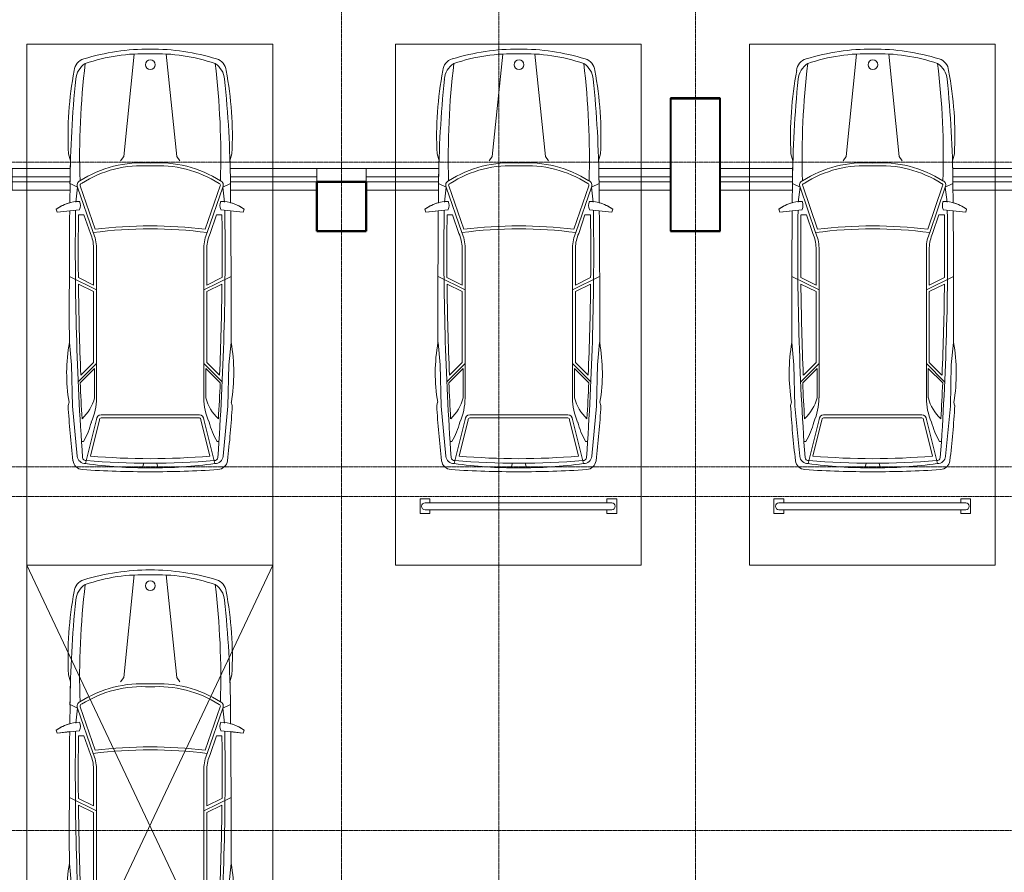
# Model space of a CAD drawing. Header units: millimetres. Extents: x 5617 to 102122, y -9330 to 63558.
# Tile 17 of 56: x 37243 to 47260, y 25876 to 34550. Entities that reach past the tile are written whole.
import ezdxf

# ---------------------------------------------------------------- set-up
doc = ezdxf.new("R2010")
doc.units = ezdxf.units.MM
doc.linetypes.add('ADSK_Линия сетки', pattern=[25, 20, -2.5, 0, -2.5])
doc.linetypes.add('Линия сетки', pattern=[25, 20, -2.5, 0, -2.5])
for name, color, linetype, lineweight in [('Обобщенные модели', 7, 'Continuous', 18), ('Оси', 7, 'Continuous', 9), ('Парковка', 7, 'Continuous', 18), ('Перекрытия', 7, 'Continuous', 18), ('Стены разрез', 7, 'Continuous', 40), ('Элементы узлов', 7, 'Continuous', 18)]:
    doc.layers.add(name, color=color, linetype=linetype, lineweight=lineweight)

# ---------------------------------------------------------------- blocks, each defined once
blk = doc.blocks.new('CP_ДШ_Hanytex_TopJoint 24C_Половина - CP_ДШ_Hanytex_TopJoint 24C_Половина-3657771-МКСС_LB02_-11_400__Кабельные конструкции_Лотки_4')
at = {"layer": 'Обобщенные модели', "color": 254, "true_color": 0xcccccc}
for p, q in [((0, -25), (0, 110)), ((500, 110), (0, 110)), ((500, 110), (500, -25)), ((500, -25), (0, -25))]:
    blk.add_line(p, q, dxfattribs=at)
blk = doc.blocks.new('CP_ДШ_Hanytex_TopJoint 24C - CP_ДШ_Hanytex_TopJoint 24C-V10-МКСС_LB02_-11_400__Кабельные конструкции_Лотки_4')
at = {"layer": 'Обобщенные модели', "color": 254, "true_color": 0xcccccc}
for p, q in [((0, -110), (0, 110)), ((879, 110), (0, 110)), ((3100, 110), (2513, 110)), ((3100, 110), (3100, -110)), ((880, 25), (0, 25)), ((0, 25), (0, -25)), ((3100, 25), (2512, 25)), ((3100, -25), (3100, 25)), ((0, -25), (881, -25)), ((2511, -25), (3100, -25)), ((883, -110), (0, -110)), ((3100, -110), (2509, -110))]:
    blk.add_line(p, q, dxfattribs=at)
blk = doc.blocks.new('CP_ДШ_Hanytex_TopJoint 24C - CP_ДШ_Hanytex_TopJoint 24C-V11-МКСС_LB02_-11_400__Кабельные конструкции_Лотки_4')
at = {"layer": 'Обобщенные модели', "color": 254, "true_color": 0xcccccc}
for p, q in [((0, -110), (0, 110)), ((729, 110), (0, 110)), ((3100, 110), (2363, 110)), ((3100, 110), (3100, -110)), ((730, 25), (0, 25)), ((0, 25), (0, -25)), ((3100, 25), (2362, 25)), ((3100, -25), (3100, 25)), ((0, -25), (731, -25)), ((2361, -25), (3100, -25)), ((733, -110), (0, -110)), ((3100, -110), (2360, -110))]:
    blk.add_line(p, q, dxfattribs=at)
blk = doc.blocks.new('199_Парковочные места 3 класса и МГН - Средний класс-5604847-МКСС_LB02_-11_400__Кабельные конструкции_Лотки_4')
at = {"layer": 'Парковка', "color": 254, "true_color": 0xcccccc}
for p, q in [((0, -5300), (2500, 0)), ((0, 0), (2500, -5300)), ((0, -5300), (0, 0)), ((0, 0), (2500, 0)), ((2500, 0), (2500, -5300)), ((250, -4625), (250, -4775)), ((250, -4625), (350, -4625)), ((300, -4665), (2200, -4665)), ((350, -4625), (350, -4665)), ((2150, -4625), (2150, -4665)), ((2150, -4625), (2250, -4625)), ((2250, -4625), (2250, -4775)), ((250, -4775), (350, -4775)), ((300, -4735), (2200, -4735)), ((350, -4735), (350, -4775)), ((2150, -4735), (2150, -4775)), ((2150, -4775), (2250, -4775)), ((2500, -5300), (0, -5300))]:
    blk.add_line(p, q, dxfattribs=at)
for centre, start, end in [((300, -4700), 90, 270), ((2200, -4700), 270, 90)]:
    blk.add_arc(centre, 35, start, end, dxfattribs=at)
at = {"layer": 'Элементы узлов', "color": 254, "true_color": 0xcccccc}
for p, q in [((984, -1142), (1090, -99)), ((1524, -1142), (1418, -99)), ((422, -1114), (442, -1185)), ((422, -1114), (442, -1185)), ((953, -1186), (984, -1142)), ((1555, -1186), (1524, -1142)), ((2085, -1114), (2065, -1185)), ((2065, -1185), (2085, -1114)), ((436, -1612), (438, -1418)), ((438, -1418), (436, -1612)), ((515, -1453), (438, -1418)), ((515, -1453), (497, -1605)), ((515, -1453), (673, -1914)), ((543, -1440), (693, -1881)), ((1965, -1440), (1814, -1881)), ((1992, -1453), (1835, -1914)), ((1992, -1453), (2070, -1418)), ((1992, -1453), (2011, -1605)), ((2072, -1612), (2070, -1418)), ((2072, -1612), (2070, -1418)), ((298, -1678), (308, -1707)), ((298, -1678), (308, -1707)), ((308, -1707), (536, -1683)), ((308, -1707), (435, -1693)), ((2200, -1707), (1972, -1683)), ((2072, -1693), (2200, -1707)), ((2210, -1678), (2200, -1707)), ((2200, -1707), (2210, -1678)), ((580, -1736), (525, -1736)), ((580, -1736), (645, -1925)), ((1927, -1736), (1863, -1925)), ((1927, -1736), (1983, -1736)), ((678, -2069), (678, -2449)), ((708, -2069), (708, -3598)), ((1800, -2069), (1800, -3598)), ((1830, -2069), (1830, -2449)), ((708, -2497), (432, -2363)), ((678, -2449), (523, -2374)), ((1800, -2497), (2076, -2363)), ((1830, -2449), (1984, -2374)), ((678, -2516), (524, -2441)), ((1830, -2516), (1984, -2441)), ((678, -2516), (678, -3237)), ((1830, -2516), (1830, -3237)), ((453, -3260), (432, -3033)), ((2054, -3260), (2076, -3033)), ((463, -3682), (453, -3260)), ((708, -3249), (522, -3435)), ((688, -3297), (542, -3443)), ((678, -3237), (549, -3366)), ((688, -3297), (688, -3598)), ((1800, -3249), (1986, -3435)), ((1820, -3297), (1820, -3598)), ((1820, -3297), (1966, -3443)), ((1830, -3237), (1959, -3366)), ((2045, -3682), (2054, -3260)), ((419, -3676), (428, -3642)), ((428, -3642), (419, -3676)), ((512, -4192), (463, -3682)), ((1996, -4192), (2045, -3682)), ((2088, -3676), (2079, -3642)), ((2088, -3676), (2079, -3642)), ((1254, -3771), (754, -3771)), ((1254, -3801), (754, -3801)), ((1254, -3771), (1754, -3771)), ((1254, -3801), (1754, -3801)), ((708, -3817), (596, -4265)), ((738, -3820), (646, -4189)), ((1770, -3820), (1862, -4189)), ((1800, -3817), (1912, -4265)), ((574, -4042), (555, -4042)), ((1933, -4042), (1953, -4042)), ((1188, -4261), (1177, -4307)), ((1320, -4261), (1331, -4307))]:
    blk.add_line(p, q, dxfattribs=at)
blk.add_circle((1256, -208), 49.6, dxfattribs=at)
for centre, radius, start, end in [((1254, -2377), 2329, 90.0001, 106.8716), ((1254, -2377), 2329, 90.0001, 106.8716), ((1178, -1869), 1772, 87.5536, 109.2869), ((1254, -2377), 2329, 73.1284, 89.9999), ((1254, -2377), 2329, 73.1284, 89.9999), ((1329, -1869), 1772, 70.7131, 92.4464), ((617, -279), 137, 106.8716, 175.0665), ((617, -279), 137, 106.8716, 175.0665), ((710, -376), 215, 123.1556, 174.2587), ((8358, -1141), 7822, 173.0609, 181.8195), ((1797, -376), 215, 5.7413, 56.8444), ((-5850, -1141), 7822, 358.1805, 6.9391), ((1890, -279), 137, 4.9335, 73.1284), ((1890, -279), 137, 4.9335, 73.1284), ((3991, -937), 3573, 169.195, 182.843), ((3991, -937), 3573, 169.195, 182.843), ((-1483, -937), 3573, 357.157, 10.805), ((-1483, -937), 3573, 357.157, 10.805), ((12318, -1543), 11881, 174.2587, 179.4003), ((-9810, -1543), 11881, 0.5997, 5.7413), ((12318, -1543), 11881, 178.2769, 179.4003), ((-9810, -1543), 11881, 0.5997, 1.7231), ((1172, -2380), 1175, 86.0181, 122.5623), ((1172, -2380), 1145, 85.9136, 122.5623), ((1335, -2380), 1175, 57.4377, 93.9819), ((1335, -2380), 1145, 57.2304, 94.0864), ((555, -1432), 44.9, 110.1373, 207.9235), ((1953, -1432), 44.9, 332.0765, 69.8627), ((555, -1432), 14.9, 110.1373, 214.6567), ((1953, -1432), 14.9, 325.3433, 79.1758), ((546, -2020), 422, 91.3449, 125.9666), ((444, -1640), 101, 335.1844, 24.8156), ((2064, -1640), 101, 155.1844, 204.8156), ((1962, -2020), 422, 54.0334, 88.6551), ((546, -2020), 422, 105.0802, 125.9666), ((122295, -2694), 121864, 179.52958, 180.15962), ((122295, -2694), 121864, 179.52958, 180.15962), ((30000, -2118), 29508, 179.1634, 184.0543), ((-27492, -2118), 29508, 355.9457, 0.8366), ((1962, -2020), 422, 54.0334, 74.9198), ((-119787, -2694), 121864, 359.84038, 0.47042), ((-119787, -2694), 121864, 359.84038, 0.47042), ((30000, -2118), 29478, 179.2582, 180.4979), ((-27492, -2118), 29478, 359.5021, 0.7418), ((1254, -6445), 4567, 82.6909, 97.3089), ((1254, -6445), 4597, 82.9964, 97.0033), ((308, -2078), 370, 1.3171, 24.386), ((308, -2078), 400, 1.2667, 24.1731), ((2200, -2078), 400, 155.8269, 178.7333), ((2200, -2078), 370, 155.614, 178.6829), ((30000, -2118), 29478, 180.6284, 182.4261), ((-27492, -2118), 29478, 357.5739, 359.3716), ((2198, -3346), 1794, 169.9492, 189.4665), ((2198, -3346), 1794, 169.9492, 189.4665), ((310, -3346), 1794, 350.5335, 10.0508), ((310, -3346), 1794, 350.5335, 10.0508), ((30000, -2118), 29488, 182.5757, 183.2896), ((-27492, -2118), 29488, 356.7104, 357.4243), ((270, -3492), 431, 312.4417, 345.7397), ((104, -3598), 603, 335.9999, 0.0001), ((2403, -3598), 603, 179.9999, 204.0001), ((2238, -3492), 431, 194.2603, 227.5583), ((9206, -3182), 8801, 183.2167, 186.8835), ((9206, -3182), 8801, 183.2167, 186.8835), ((-6698, -3182), 8801, 353.1165, 356.7833), ((-6698, -3182), 8801, 353.1165, 356.7833), ((754, -3817), 46.1, 90, 180), ((754, -3817), 16.1, 90, 189.7873), ((1754, -3817), 46.1, 0, 90), ((1754, -3817), 16.1, 350.2127, 90), ((-103, -3648), 783, 329.8554, 345.5814), ((2611, -3648), 783, 194.4186, 210.1446), ((593, -4184), 81.1, 185.6929, 272.4229), ((600, -4202), 33.8, 184.0543, 277.095), ((1254, 2689), 6905, 264.9489, 275.0511), ((1908, -4202), 33.8, 262.905, 355.9457), ((1915, -4184), 81.1, 267.5771, 354.3071), ((571, -4224), 103, 186.8835, 266.3593), ((571, -4224), 103, 186.8835, 266.3593), ((1185, -180), 4128, 261.7908, 270.9499), ((1254, 3792), 8054, 265.3719, 274.6281), ((1322, -180), 4128, 269.0501, 278.2092), ((1937, -4224), 103, 273.6407, 353.1165), ((1937, -4224), 103, 273.6407, 353.1165), ((1250, 6442), 10791, 266.3593, 270.0213), ((1250, 6442), 10791, 266.3593, 270.0213), ((1258, 6442), 10791, 269.9787, 273.6407), ((1258, 6442), 10791, 269.9787, 273.6407)]:
    blk.add_arc(centre, radius, start, end, dxfattribs=at)
blk = doc.blocks.new('199_Парковочные места 3 класса и МГН - Средний класс-5604848-МКСС_LB02_-11_400__Кабельные конструкции_Лотки_4')
at = {"layer": 'Парковка', "color": 254, "true_color": 0xcccccc}
for p, q in [((0, -5300), (0, 0)), ((0, 0), (2500, 0)), ((2500, 0), (2500, -5300)), ((2500, -5300), (0, -5300))]:
    blk.add_line(p, q, dxfattribs=at)
at = {"layer": 'Элементы узлов', "color": 254, "true_color": 0xcccccc}
for p, q in [((984, -1142), (1090, -99)), ((1524, -1142), (1418, -99)), ((422, -1114), (442, -1185)), ((422, -1114), (442, -1185)), ((953, -1186), (984, -1142)), ((1555, -1186), (1524, -1142)), ((2085, -1114), (2065, -1185)), ((2065, -1185), (2085, -1114)), ((436, -1612), (438, -1418)), ((438, -1418), (436, -1612)), ((515, -1453), (438, -1418)), ((515, -1453), (497, -1605)), ((515, -1453), (673, -1914)), ((543, -1440), (693, -1881)), ((1965, -1440), (1814, -1881)), ((1992, -1453), (1835, -1914)), ((1992, -1453), (2070, -1418)), ((1992, -1453), (2011, -1605)), ((2072, -1612), (2070, -1418)), ((2072, -1612), (2070, -1418)), ((298, -1678), (308, -1707)), ((298, -1678), (308, -1707)), ((308, -1707), (536, -1683)), ((308, -1707), (435, -1693)), ((2200, -1707), (1972, -1683)), ((2072, -1693), (2200, -1707)), ((2210, -1678), (2200, -1707)), ((2200, -1707), (2210, -1678)), ((580, -1736), (525, -1736)), ((580, -1736), (645, -1925)), ((1927, -1736), (1863, -1925)), ((1927, -1736), (1983, -1736)), ((678, -2069), (678, -2449)), ((708, -2069), (708, -3598)), ((1800, -2069), (1800, -3598)), ((1830, -2069), (1830, -2449)), ((708, -2497), (432, -2363)), ((678, -2449), (523, -2374)), ((1800, -2497), (2076, -2363)), ((1830, -2449), (1984, -2374)), ((678, -2516), (524, -2441)), ((1830, -2516), (1984, -2441)), ((678, -2516), (678, -3237)), ((1830, -2516), (1830, -3237)), ((453, -3260), (432, -3033)), ((2054, -3260), (2076, -3033)), ((463, -3682), (453, -3260)), ((708, -3249), (522, -3435)), ((688, -3297), (542, -3443)), ((678, -3237), (549, -3366)), ((688, -3297), (688, -3598)), ((1800, -3249), (1986, -3435)), ((1820, -3297), (1820, -3598)), ((1820, -3297), (1966, -3443)), ((1830, -3237), (1959, -3366)), ((2045, -3682), (2054, -3260)), ((419, -3676), (428, -3642)), ((428, -3642), (419, -3676)), ((512, -4192), (463, -3682)), ((1996, -4192), (2045, -3682)), ((2088, -3676), (2079, -3642)), ((2088, -3676), (2079, -3642)), ((1254, -3771), (754, -3771)), ((1254, -3801), (754, -3801)), ((1254, -3771), (1754, -3771)), ((1254, -3801), (1754, -3801)), ((708, -3817), (596, -4265)), ((738, -3820), (646, -4189)), ((1770, -3820), (1862, -4189)), ((1800, -3817), (1912, -4265)), ((574, -4042), (555, -4042)), ((1933, -4042), (1953, -4042)), ((1188, -4261), (1177, -4307)), ((1320, -4261), (1331, -4307))]:
    blk.add_line(p, q, dxfattribs=at)
blk.add_circle((1256, -208), 49.6, dxfattribs=at)
for centre, radius, start, end in [((1254, -2377), 2329, 90.0001, 106.8716), ((1254, -2377), 2329, 90.0001, 106.8716), ((1178, -1869), 1772, 87.5536, 109.2869), ((1254, -2377), 2329, 73.1284, 89.9999), ((1254, -2377), 2329, 73.1284, 89.9999), ((1329, -1869), 1772, 70.7131, 92.4464), ((617, -279), 137, 106.8716, 175.0665), ((617, -279), 137, 106.8716, 175.0665), ((710, -376), 215, 123.1556, 174.2587), ((8358, -1141), 7822, 173.0609, 181.8195), ((1797, -376), 215, 5.7413, 56.8444), ((-5850, -1141), 7822, 358.1805, 6.9391), ((1890, -279), 137, 4.9335, 73.1284), ((1890, -279), 137, 4.9335, 73.1284), ((3991, -937), 3573, 169.195, 182.843), ((3991, -937), 3573, 169.195, 182.843), ((-1483, -937), 3573, 357.157, 10.805), ((-1483, -937), 3573, 357.157, 10.805), ((12318, -1543), 11881, 174.2587, 179.4003), ((-9810, -1543), 11881, 0.5997, 5.7413), ((12318, -1543), 11881, 178.2769, 179.4003), ((-9810, -1543), 11881, 0.5997, 1.7231), ((1172, -2380), 1175, 86.0181, 122.5623), ((1172, -2380), 1145, 85.9136, 122.5623), ((1335, -2380), 1175, 57.4377, 93.9819), ((1335, -2380), 1145, 57.2304, 94.0864), ((555, -1432), 44.9, 110.1373, 207.9235), ((1953, -1432), 44.9, 332.0765, 69.8627), ((555, -1432), 14.9, 110.1373, 214.6567), ((1953, -1432), 14.9, 325.3433, 79.1758), ((546, -2020), 422, 91.3449, 125.9666), ((444, -1640), 101, 335.1844, 24.8156), ((2064, -1640), 101, 155.1844, 204.8156), ((1962, -2020), 422, 54.0334, 88.6551), ((546, -2020), 422, 105.0802, 125.9666), ((122295, -2694), 121864, 179.52958, 180.15962), ((122295, -2694), 121864, 179.52958, 180.15962), ((30000, -2118), 29508, 179.1634, 184.0543), ((-27492, -2118), 29508, 355.9457, 0.8366), ((1962, -2020), 422, 54.0334, 74.9198), ((-119787, -2694), 121864, 359.84038, 0.47042), ((-119787, -2694), 121864, 359.84038, 0.47042), ((30000, -2118), 29478, 179.2582, 180.4979), ((-27492, -2118), 29478, 359.5021, 0.7418), ((1254, -6445), 4567, 82.6909, 97.3089), ((1254, -6445), 4597, 82.9964, 97.0033), ((308, -2078), 370, 1.3171, 24.386), ((308, -2078), 400, 1.2667, 24.1731), ((2200, -2078), 400, 155.8269, 178.7333), ((2200, -2078), 370, 155.614, 178.6829), ((30000, -2118), 29478, 180.6284, 182.4261), ((-27492, -2118), 29478, 357.5739, 359.3716), ((2198, -3346), 1794, 169.9492, 189.4665), ((2198, -3346), 1794, 169.9492, 189.4665), ((310, -3346), 1794, 350.5335, 10.0508), ((310, -3346), 1794, 350.5335, 10.0508), ((30000, -2118), 29488, 182.5757, 183.2896), ((-27492, -2118), 29488, 356.7104, 357.4243), ((270, -3492), 431, 312.4417, 345.7397), ((104, -3598), 603, 335.9999, 0.0001), ((2403, -3598), 603, 179.9999, 204.0001), ((2238, -3492), 431, 194.2603, 227.5583), ((9206, -3182), 8801, 183.2167, 186.8835), ((9206, -3182), 8801, 183.2167, 186.8835), ((-6698, -3182), 8801, 353.1165, 356.7833), ((-6698, -3182), 8801, 353.1165, 356.7833), ((754, -3817), 46.1, 90, 180), ((754, -3817), 16.1, 90, 189.7873), ((1754, -3817), 46.1, 0, 90), ((1754, -3817), 16.1, 350.2127, 90), ((-103, -3648), 783, 329.8554, 345.5814), ((2611, -3648), 783, 194.4186, 210.1446), ((593, -4184), 81.1, 185.6929, 272.4229), ((600, -4202), 33.8, 184.0543, 277.095), ((1254, 2689), 6905, 264.9489, 275.0511), ((1908, -4202), 33.8, 262.905, 355.9457), ((1915, -4184), 81.1, 267.5771, 354.3071), ((571, -4224), 103, 186.8835, 266.3593), ((571, -4224), 103, 186.8835, 266.3593), ((1185, -180), 4128, 261.7908, 270.9499), ((1254, 3792), 8054, 265.3719, 274.6281), ((1322, -180), 4128, 269.0501, 278.2092), ((1937, -4224), 103, 273.6407, 353.1165), ((1937, -4224), 103, 273.6407, 353.1165), ((1250, 6442), 10791, 266.3593, 270.0213), ((1250, 6442), 10791, 266.3593, 270.0213), ((1258, 6442), 10791, 269.9787, 273.6407), ((1258, 6442), 10791, 269.9787, 273.6407)]:
    blk.add_arc(centre, radius, start, end, dxfattribs=at)
blk = doc.blocks.new('199_Парковочные места 3 класса и МГН - Средний класс-5604846-МКСС_LB02_-11_400__Кабельные конструкции_Лотки_4')
at = {"layer": 'Парковка', "color": 254, "true_color": 0xcccccc}
for p, q in [((0, -5300), (0, 0)), ((0, 0), (2500, 0)), ((2500, 0), (2500, -5300)), ((250, -4625), (250, -4775)), ((250, -4625), (350, -4625)), ((300, -4665), (2200, -4665)), ((350, -4625), (350, -4665)), ((2150, -4625), (2150, -4665)), ((2150, -4625), (2250, -4625)), ((2250, -4625), (2250, -4775)), ((250, -4775), (350, -4775)), ((300, -4735), (2200, -4735)), ((350, -4735), (350, -4775)), ((2150, -4735), (2150, -4775)), ((2150, -4775), (2250, -4775)), ((2500, -5300), (0, -5300))]:
    blk.add_line(p, q, dxfattribs=at)
for centre, start, end in [((300, -4700), 90, 270), ((2200, -4700), 270, 90)]:
    blk.add_arc(centre, 35, start, end, dxfattribs=at)
at = {"layer": 'Элементы узлов', "color": 254, "true_color": 0xcccccc}
for p, q in [((984, -1142), (1090, -99)), ((1524, -1142), (1418, -99)), ((422, -1114), (442, -1185)), ((422, -1114), (442, -1185)), ((953, -1186), (984, -1142)), ((1555, -1186), (1524, -1142)), ((2085, -1114), (2065, -1185)), ((2065, -1185), (2085, -1114)), ((436, -1612), (438, -1418)), ((438, -1418), (436, -1612)), ((515, -1453), (438, -1418)), ((515, -1453), (497, -1605)), ((515, -1453), (673, -1914)), ((543, -1440), (693, -1881)), ((1965, -1440), (1814, -1881)), ((1992, -1453), (1835, -1914)), ((1992, -1453), (2070, -1418)), ((1992, -1453), (2011, -1605)), ((2072, -1612), (2070, -1418)), ((2072, -1612), (2070, -1418)), ((298, -1678), (308, -1707)), ((298, -1678), (308, -1707)), ((308, -1707), (536, -1683)), ((308, -1707), (435, -1693)), ((2200, -1707), (1972, -1683)), ((2072, -1693), (2200, -1707)), ((2210, -1678), (2200, -1707)), ((2200, -1707), (2210, -1678)), ((580, -1736), (525, -1736)), ((580, -1736), (645, -1925)), ((1927, -1736), (1863, -1925)), ((1927, -1736), (1983, -1736)), ((678, -2069), (678, -2449)), ((708, -2069), (708, -3598)), ((1800, -2069), (1800, -3598)), ((1830, -2069), (1830, -2449)), ((708, -2497), (432, -2363)), ((678, -2449), (523, -2374)), ((1800, -2497), (2076, -2363)), ((1830, -2449), (1984, -2374)), ((678, -2516), (524, -2441)), ((1830, -2516), (1984, -2441)), ((678, -2516), (678, -3237)), ((1830, -2516), (1830, -3237)), ((453, -3260), (432, -3033)), ((2054, -3260), (2076, -3033)), ((463, -3682), (453, -3260)), ((708, -3249), (522, -3435)), ((688, -3297), (542, -3443)), ((678, -3237), (549, -3366)), ((688, -3297), (688, -3598)), ((1800, -3249), (1986, -3435)), ((1820, -3297), (1820, -3598)), ((1820, -3297), (1966, -3443)), ((1830, -3237), (1959, -3366)), ((2045, -3682), (2054, -3260)), ((419, -3676), (428, -3642)), ((428, -3642), (419, -3676)), ((512, -4192), (463, -3682)), ((1996, -4192), (2045, -3682)), ((2088, -3676), (2079, -3642)), ((2088, -3676), (2079, -3642)), ((1254, -3771), (754, -3771)), ((1254, -3801), (754, -3801)), ((1254, -3771), (1754, -3771)), ((1254, -3801), (1754, -3801)), ((708, -3817), (596, -4265)), ((738, -3820), (646, -4189)), ((1770, -3820), (1862, -4189)), ((1800, -3817), (1912, -4265)), ((574, -4042), (555, -4042)), ((1933, -4042), (1953, -4042)), ((1188, -4261), (1177, -4307)), ((1320, -4261), (1331, -4307))]:
    blk.add_line(p, q, dxfattribs=at)
blk.add_circle((1256, -208), 49.6, dxfattribs=at)
for centre, radius, start, end in [((1254, -2377), 2329, 90.0001, 106.8716), ((1254, -2377), 2329, 90.0001, 106.8716), ((1178, -1869), 1772, 87.5536, 109.2869), ((1254, -2377), 2329, 73.1284, 89.9999), ((1254, -2377), 2329, 73.1284, 89.9999), ((1329, -1869), 1772, 70.7131, 92.4464), ((617, -279), 137, 106.8716, 175.0665), ((617, -279), 137, 106.8716, 175.0665), ((710, -376), 215, 123.1556, 174.2587), ((8358, -1141), 7822, 173.0609, 181.8195), ((1797, -376), 215, 5.7413, 56.8444), ((-5850, -1141), 7822, 358.1805, 6.9391), ((1890, -279), 137, 4.9335, 73.1284), ((1890, -279), 137, 4.9335, 73.1284), ((3991, -937), 3573, 169.195, 182.843), ((3991, -937), 3573, 169.195, 182.843), ((-1483, -937), 3573, 357.157, 10.805), ((-1483, -937), 3573, 357.157, 10.805), ((12318, -1543), 11881, 174.2587, 179.4003), ((-9810, -1543), 11881, 0.5997, 5.7413), ((12318, -1543), 11881, 178.2769, 179.4003), ((-9810, -1543), 11881, 0.5997, 1.7231), ((1172, -2380), 1175, 86.0181, 122.5623), ((1172, -2380), 1145, 85.9136, 122.5623), ((1335, -2380), 1175, 57.4377, 93.9819), ((1335, -2380), 1145, 57.2304, 94.0864), ((555, -1432), 44.9, 110.1373, 207.9235), ((1953, -1432), 44.9, 332.0765, 69.8627), ((555, -1432), 14.9, 110.1373, 214.6567), ((1953, -1432), 14.9, 325.3433, 79.1758), ((546, -2020), 422, 91.3449, 125.9666), ((444, -1640), 101, 335.1844, 24.8156), ((2064, -1640), 101, 155.1844, 204.8156), ((1962, -2020), 422, 54.0334, 88.6551), ((546, -2020), 422, 105.0802, 125.9666), ((122295, -2694), 121864, 179.52958, 180.15962), ((122295, -2694), 121864, 179.52958, 180.15962), ((30000, -2118), 29508, 179.1634, 184.0543), ((-27492, -2118), 29508, 355.9457, 0.8366), ((1962, -2020), 422, 54.0334, 74.9198), ((-119787, -2694), 121864, 359.84038, 0.47042), ((-119787, -2694), 121864, 359.84038, 0.47042), ((30000, -2118), 29478, 179.2582, 180.4979), ((-27492, -2118), 29478, 359.5021, 0.7418), ((1254, -6445), 4567, 82.6909, 97.3089), ((1254, -6445), 4597, 82.9964, 97.0033), ((308, -2078), 370, 1.3171, 24.386), ((308, -2078), 400, 1.2667, 24.1731), ((2200, -2078), 400, 155.8269, 178.7333), ((2200, -2078), 370, 155.614, 178.6829), ((30000, -2118), 29478, 180.6284, 182.4261), ((-27492, -2118), 29478, 357.5739, 359.3716), ((2198, -3346), 1794, 169.9492, 189.4665), ((2198, -3346), 1794, 169.9492, 189.4665), ((310, -3346), 1794, 350.5335, 10.0508), ((310, -3346), 1794, 350.5335, 10.0508), ((30000, -2118), 29488, 182.5757, 183.2896), ((-27492, -2118), 29488, 356.7104, 357.4243), ((270, -3492), 431, 312.4417, 345.7397), ((104, -3598), 603, 335.9999, 0.0001), ((2403, -3598), 603, 179.9999, 204.0001), ((2238, -3492), 431, 194.2603, 227.5583), ((9206, -3182), 8801, 183.2167, 186.8835), ((9206, -3182), 8801, 183.2167, 186.8835), ((-6698, -3182), 8801, 353.1165, 356.7833), ((-6698, -3182), 8801, 353.1165, 356.7833), ((754, -3817), 46.1, 90, 180), ((754, -3817), 16.1, 90, 189.7873), ((1754, -3817), 46.1, 0, 90), ((1754, -3817), 16.1, 350.2127, 90), ((-103, -3648), 783, 329.8554, 345.5814), ((2611, -3648), 783, 194.4186, 210.1446), ((593, -4184), 81.1, 185.6929, 272.4229), ((600, -4202), 33.8, 184.0543, 277.095), ((1254, 2689), 6905, 264.9489, 275.0511), ((1908, -4202), 33.8, 262.905, 355.9457), ((1915, -4184), 81.1, 267.5771, 354.3071), ((571, -4224), 103, 186.8835, 266.3593), ((571, -4224), 103, 186.8835, 266.3593), ((1185, -180), 4128, 261.7908, 270.9499), ((1254, 3792), 8054, 265.3719, 274.6281), ((1322, -180), 4128, 269.0501, 278.2092), ((1937, -4224), 103, 273.6407, 353.1165), ((1937, -4224), 103, 273.6407, 353.1165), ((1250, 6442), 10791, 266.3593, 270.0213), ((1250, 6442), 10791, 266.3593, 270.0213), ((1258, 6442), 10791, 269.9787, 273.6407), ((1258, 6442), 10791, 269.9787, 273.6407)]:
    blk.add_arc(centre, radius, start, end, dxfattribs=at)
blk = doc.blocks.new('135_SLK_GD_AR_rvt-1-МКСС_LB02_-11_400__Кабельные конструкции_Лотки_4')
at = {"layer": 'Перекрытия', "color": 254, "true_color": 0xcccccc}
for p, q in [((96900, 33035), (96900, 33750)), ((96900, 33750), (97400, 33750)), ((97400, 33750), (97400, 33035)), ((93300, 32400), (93300, 32815)), ((93800, 32815), (93800, 32400)), ((96900, 32400), (96900, 32815)), ((97400, 32815), (97400, 32400)), ((93800, 32400), (93300, 32400)), ((97400, 32400), (96900, 32400))]:
    blk.add_line(p, q, dxfattribs=at)
at = {"layer": 'Стены разрез', "color": 254, "true_color": 0xcccccc}
for p, q in [((97402, 33752), (96898, 33752)), ((96898, 33752), (96898, 33750)), ((96898, 33750), (96898, 32400)), ((96900, 33750), (97400, 33750)), ((96900, 32400), (96900, 33750)), ((97400, 33750), (97400, 32400)), ((97402, 33750), (97402, 33752)), ((97402, 32398), (97402, 33750)), ((93802, 32902), (93298, 32902)), ((93298, 32902), (93298, 32900)), ((93298, 32900), (93298, 32400)), ((93300, 32900), (93800, 32900)), ((93300, 32400), (93300, 32900)), ((93800, 32900), (93800, 32400)), ((93802, 32900), (93802, 32902)), ((93802, 32398), (93802, 32900)), ((93298, 32400), (93298, 32398)), ((93298, 32398), (93800, 32398)), ((93800, 32400), (93300, 32400)), ((93800, 32398), (93802, 32398)), ((96898, 32400), (96898, 32398)), ((96898, 32398), (97400, 32398)), ((97400, 32400), (96900, 32400)), ((97400, 32398), (97402, 32398))]:
    blk.add_line(p, q, dxfattribs=at)
at = {"layer": 'Обобщенные модели', "color": 254, "lineweight": 18, "true_color": 0xcccccc, "rotation": 180}
for name, p in [('CP_ДШ_Hanytex_TopJoint 24C - CP_ДШ_Hanytex_TopJoint 24C-V10-МКСС_LB02_-11_400__Кабельные конструкции_Лотки_4', (93300, 32925)), ('CP_ДШ_Hanytex_TopJoint 24C - CP_ДШ_Hanytex_TopJoint 24C-V11-МКСС_LB02_-11_400__Кабельные конструкции_Лотки_4', (96900, 32925)), ('CP_ДШ_Hanytex_TopJoint 24C - CP_ДШ_Hanytex_TopJoint 24C-V11-МКСС_LB02_-11_400__Кабельные конструкции_Лотки_4', (100500, 32925))]:
    blk.add_blockref(name, p, dxfattribs=at)
at = {"layer": 'Обобщенные модели', "color": 254, "lineweight": 18, "true_color": 0xcccccc}
blk.add_blockref('CP_ДШ_Hanytex_TopJoint 24C_Половина - CP_ДШ_Hanytex_TopJoint 24C_Половина-3657771-МКСС_LB02_-11_400__Кабельные конструкции_Лотки_4', (93300, 32925), dxfattribs=at)
at = {"layer": 'Парковка', "color": 254, "lineweight": 18, "true_color": 0xcccccc}
for name, p in [('199_Парковочные места 3 класса и МГН - Средний класс-5604848-МКСС_LB02_-11_400__Кабельные конструкции_Лотки_4', (90350, 34300)), ('199_Парковочные места 3 класса и МГН - Средний класс-5604846-МКСС_LB02_-11_400__Кабельные конструкции_Лотки_4', (94100, 34300)), ('199_Парковочные места 3 класса и МГН - Средний класс-5604846-МКСС_LB02_-11_400__Кабельные конструкции_Лотки_4', (97700, 34300)), ('199_Парковочные места 3 класса и МГН - Средний класс-5604847-МКСС_LB02_-11_400__Кабельные конструкции_Лотки_4', (90350, 29000))]:
    blk.add_blockref(name, p, dxfattribs=at)

msp = doc.modelspace()

# ---------------------------------------------------------------- linework, layer by layer
at = {"layer": 'Оси', "linetype": 'Линия сетки'}
for p, q in [((40516.7, -8455.2), (40516.7, 63558.3)), ((42116.7, -8455.2), (42116.7, 63558.3)), ((44116.7, -8455.2), (44116.7, 63558.3))]:
    msp.add_line(p, q, dxfattribs=at)
at = {"layer": 'Оси', "linetype": 'ADSK_Линия сетки'}
for p, q in [((101274.3, 33100), (28269.9, 33100)), ((101274.3, 30000), (28269.9, 30000)), ((101274.3, 29700), (28269.9, 29700)), ((101274.3, 26300), (28269.9, 26300))]:
    msp.add_line(p, q, dxfattribs=at)

# ---------------------------------------------------------------- block references
at = {"lineweight": 5}
msp.add_blockref('135_SLK_GD_AR_rvt-1-МКСС_LB02_-11_400__Кабельные конструкции_Лотки_4', (-53033.3, 0), dxfattribs=at)

doc.saveas('drawing.dxf')
